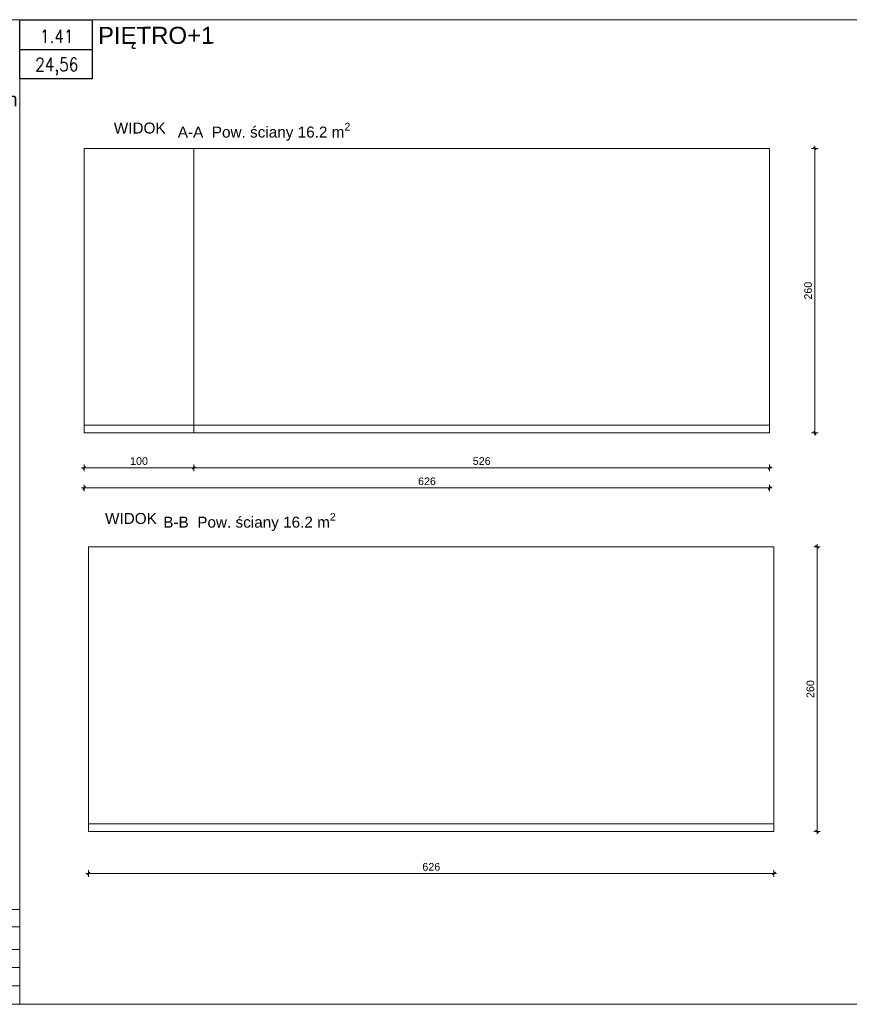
# Model space of a CAD drawing. Header units: millimetres. Extents: x 69081 to 158617, y -37521 to -9534.
# Tile 26 of 256: x 80941 to 81699, y -16424 to -15524. Entities that reach past the tile are written whole.
import ezdxf
from ezdxf.enums import TextEntityAlignment as Align

# ---------------------------------------------------------------- set-up
doc = ezdxf.new("R2010")
doc.units = ezdxf.units.MM
for name, color, linetype in [('ADMINISTRACJA RYSUNKI', 7, 'Continuous'), ('F-BIL', 1, 'Continuous'), ('F-BIL-OP', 3, 'Continuous'), ('F-BIL-TA', 1, 'Continuous')]:
    doc.layers.add(name, color=color, linetype=linetype)
for name, color, linetype, lineweight in [('Aika MEBLE wypełnienie', 8, 'Continuous', 0), ('AIKA NUMERACJA ŚCIAN', 30, 'Continuous', 5), ('AIKA tabelka ogólna 25', 7, 'Continuous', 20), ('Aika WYMIAROWANIE 25', 7, 'Continuous', 20), ('NUMERACJA MIESZKAŃ', 12, 'Continuous', 0)]:
    doc.layers.add(name, color=color, linetype=linetype, lineweight=lineweight)
doc.styles.add('AM_arial', font='arial.ttf')
doc.styles.add('Annotative', font='arial.ttf')
doc.styles.add('SIMPLEX', font='simplex', dxfattribs={"width": 0.85})
doc.styles.get("Standard").update_dxf_attribs({"font": 'arial.ttf'})
doc.dimstyles.new('Dwudziestka', dxfattribs={"dimtxt": 7, "dimasz": 0.6, "dimexe": 5, "dimexo": 0, "dimgap": 2.5, "dimtad": 1, "dimdec": 3, "dimrnd": 0.5, "dimdsep": 46, "dimtxsty": 'AM_arial', "dimblk": 'znacznik', "dimcen": 0.09, "dimdle": 5, "dimse1": 1, "dimse2": 1, "dimclre": 256, "dimadec": 0, "dimazin": 0, "dimtfac": 0.4, "dimtdec": 3, "dimtix": 1, "dimtofl": 0, "dimtmove": 2, "dimatfit": 3, "dimldrblk": 'NONE', "dimfxl": 1, "dimtfillclr": 256, "dimtolj": 1, "dimlwd": 18, "dimlwe": 15, "dimarcsym": 0})

# ---------------------------------------------------------------- blocks, each defined once
blk = doc.blocks.new('znacznik')
at = {"color": 0}
for points in [[(-4, 0), (4, 0)], [(0, -5), (0, 5)]]:
    blk.add_lwpolyline(points, dxfattribs=at)
at = {"color": 1}
blk.add_lwpolyline([(-2.1, -2.1), (2.1, 2.1)], dxfattribs=at)
blk = doc.blocks.new('*D2858')
at = {"layer": 'Aika WYMIAROWANIE 25', "color": 0, "transparency": 16777216}
blk.add_line((81000.71, -15952.16), (81625.51, -15952.16), dxfattribs=at)
at = {"layer": 'Defpoints', "color": 0, "transparency": 16777216}
for p in [(81000.11, -15901.91), (81626.11, -15901.91), (81626.11, -15952.16)]:
    blk.add_point(p, dxfattribs=at)
at = {"layer": 'Aika WYMIAROWANIE 25', "color": 0, "linetype": 'ByBlock', "transparency": 16777216, "xscale": 0.6, "yscale": 0.6, "zscale": 0.6, "rotation": 180}
blk.add_blockref('znacznik', (81000.11, -15952.16), dxfattribs=at)
at = {"layer": 'Aika WYMIAROWANIE 25', "color": 0, "linetype": 'ByBlock', "transparency": 16777216, "xscale": 0.6, "yscale": 0.6, "zscale": 0.6}
blk.add_blockref('znacznik', (81626.11, -15952.16), dxfattribs=at)
at = {"layer": 'Aika WYMIAROWANIE 25', "color": 0, "transparency": 16777216, "insert": (81313.11, -15946.09), "char_height": 7, "attachment_point": 5, "style": 'AM_arial'}
blk.add_mtext('\\A1;626', dxfattribs=at)
blk = doc.blocks.new('_None')
blk = doc.blocks.new('*D2859')
at = {"layer": 'Aika WYMIAROWANIE 25', "color": 0, "transparency": 16777216}
blk.add_line((81625.51, -15933.66), (81100.71, -15933.66), dxfattribs=at)
at = {"layer": 'Defpoints', "color": 0, "transparency": 16777216}
for p in [(81100.11, -15901.91), (81626.11, -15901.91), (81100.11, -15933.66)]:
    blk.add_point(p, dxfattribs=at)
at = {"layer": 'Aika WYMIAROWANIE 25', "color": 0, "linetype": 'ByBlock', "transparency": 16777216, "xscale": 0.6, "yscale": 0.6, "zscale": 0.6, "rotation": 180}
blk.add_blockref('znacznik', (81100.11, -15933.66), dxfattribs=at)
at = {"layer": 'Aika WYMIAROWANIE 25', "color": 0, "linetype": 'ByBlock', "transparency": 16777216, "xscale": 0.6, "yscale": 0.6, "zscale": 0.6}
blk.add_blockref('znacznik', (81626.11, -15933.66), dxfattribs=at)
at = {"layer": 'Aika WYMIAROWANIE 25', "color": 0, "transparency": 16777216, "insert": (81363.11, -15927.59), "char_height": 7, "attachment_point": 5, "style": 'AM_arial'}
blk.add_mtext('\\A1;526', dxfattribs=at)
blk = doc.blocks.new('*D2860')
at = {"layer": 'Aika WYMIAROWANIE 25', "color": 0, "transparency": 16777216}
blk.add_line((81099.51, -15933.66), (81000.71, -15933.66), dxfattribs=at)
at = {"layer": 'Defpoints', "color": 0, "transparency": 16777216}
for p in [(81000.11, -15901.91), (81100.11, -15901.91), (81000.11, -15933.66)]:
    blk.add_point(p, dxfattribs=at)
at = {"layer": 'Aika WYMIAROWANIE 25', "color": 0, "linetype": 'ByBlock', "transparency": 16777216, "xscale": 0.6, "yscale": 0.6, "zscale": 0.6, "rotation": 180}
blk.add_blockref('znacznik', (81000.11, -15933.66), dxfattribs=at)
at = {"layer": 'Aika WYMIAROWANIE 25', "color": 0, "linetype": 'ByBlock', "transparency": 16777216, "xscale": 0.6, "yscale": 0.6, "zscale": 0.6}
blk.add_blockref('znacznik', (81100.11, -15933.66), dxfattribs=at)
at = {"layer": 'Aika WYMIAROWANIE 25', "color": 0, "transparency": 16777216, "insert": (81050.11, -15927.59), "char_height": 7, "attachment_point": 5, "style": 'AM_arial'}
blk.add_mtext('\\A1;100', dxfattribs=at)
blk = doc.blocks.new('*D2861')
at = {"layer": 'Aika WYMIAROWANIE 25', "color": 0, "transparency": 16777216}
blk.add_line((81667.32, -15901.31), (81667.32, -15642.51), dxfattribs=at)
at = {"layer": 'Defpoints', "color": 0, "transparency": 16777216}
for p in [(81626.11, -15641.91), (81667.32, -15641.91), (81626.11, -15901.91)]:
    blk.add_point(p, dxfattribs=at)
at = {"layer": 'Aika WYMIAROWANIE 25', "color": 0, "linetype": 'ByBlock', "transparency": 16777216, "xscale": 0.6, "yscale": 0.6, "zscale": 0.6}
for p, rotation in [((81667.32, -15641.91), 90), ((81667.32, -15901.91), 270)]:
    blk.add_blockref('znacznik', p, dxfattribs=dict(at, rotation=rotation))
at = {"layer": 'Aika WYMIAROWANIE 25', "color": 0, "transparency": 16777216, "insert": (81661.25, -15771.91), "char_height": 7, "attachment_point": 5, "rotation": 90, "style": 'AM_arial'}
blk.add_mtext('\\A1;260', dxfattribs=at)
blk = doc.blocks.new('*D2862')
at = {"layer": 'Aika WYMIAROWANIE 25', "color": 0, "transparency": 16777216}
blk.add_line((81629.47, -16304.37), (81004.67, -16304.37), dxfattribs=at)
at = {"layer": 'Defpoints', "color": 0, "transparency": 16777216}
for p in [(81004.07, -16265.9), (81630.07, -16265.9), (81004.07, -16304.37)]:
    blk.add_point(p, dxfattribs=at)
at = {"layer": 'Aika WYMIAROWANIE 25', "color": 0, "linetype": 'ByBlock', "transparency": 16777216, "xscale": 0.6, "yscale": 0.6, "zscale": 0.6, "rotation": 180}
blk.add_blockref('znacznik', (81004.07, -16304.37), dxfattribs=at)
at = {"layer": 'Aika WYMIAROWANIE 25', "color": 0, "linetype": 'ByBlock', "transparency": 16777216, "xscale": 0.6, "yscale": 0.6, "zscale": 0.6}
blk.add_blockref('znacznik', (81630.07, -16304.37), dxfattribs=at)
at = {"layer": 'Aika WYMIAROWANIE 25', "color": 0, "transparency": 16777216, "insert": (81317.07, -16298.3), "char_height": 7, "attachment_point": 5, "style": 'AM_arial'}
blk.add_mtext('\\A1;626', dxfattribs=at)
blk = doc.blocks.new('*D2863')
at = {"layer": 'Aika WYMIAROWANIE 25', "color": 0, "transparency": 16777216}
blk.add_line((81669.39, -16265.3), (81669.39, -16006.5), dxfattribs=at)
at = {"layer": 'Defpoints', "color": 0, "transparency": 16777216}
for p in [(81630.07, -16005.9), (81669.39, -16005.9), (81630.07, -16265.9)]:
    blk.add_point(p, dxfattribs=at)
at = {"layer": 'Aika WYMIAROWANIE 25', "color": 0, "linetype": 'ByBlock', "transparency": 16777216, "xscale": 0.6, "yscale": 0.6, "zscale": 0.6}
for p, rotation in [((81669.39, -16005.9), 90), ((81669.39, -16265.9), 270)]:
    blk.add_blockref('znacznik', p, dxfattribs=dict(at, rotation=rotation))
at = {"layer": 'Aika WYMIAROWANIE 25', "color": 0, "transparency": 16777216, "insert": (81663.32, -16135.9), "char_height": 7, "attachment_point": 5, "rotation": 90, "style": 'AM_arial'}
blk.add_mtext('\\A1;260', dxfattribs=at)
blk = doc.blocks.new('Aika tabelka 25')
at = {"layer": 'AIKA tabelka ogólna 25', "transparency": 33554610}
for p, q in [((-330.67, 86.57), (0, 86.57)), ((-330.67, 86.57), (-330.67, 0)), ((0, 86.57), (0, 0)), ((-330.67, 50.22), (0, 50.22)), ((-330.67, 50.22), (0, 50.22)), ((-330.67, 33.48), (0, 33.48)), ((-330.67, 33.48), (0, 33.48)), ((-330.67, 16.74), (0, 16.74)), ((-330.67, 16.74), (0, 16.74)), ((-143.56, 16.74), (-143.56, 0)), ((-330.67, 0.11), (0, 0.11)), ((-330.67, 0.11), (0, 0.11))]:
    blk.add_line(p, q, dxfattribs=at)
at = {"layer": 'AIKA tabelka ogólna 25', "linetype": 'ByBlock', "transparency": 33554610}
blk.add_line((-330.49, 70.91), (0.18, 70.91), dxfattribs=at)
for s, height, p in [('PROJEKT WYKONAWCZY ARANŻACJI WNĘTRZ', 7.392, (-161.54, 82.03)), ('BUDYNEK WIELOFUNKCYJNY (CENTRUM ROZWOJU - Compact Lab) ', 6.0609, (-156.64, 69.17))]:
    blk.add_text(s, height=height, dxfattribs=at).set_placement(p, align=Align.TOP_CENTER)
for s, p in [('Nazwa ', (-324.9, 36.85)), ('Autor', (-324.03, 21.52)), ('AIKA ENERGY sp. z o.o. / Willovedesign', (-248.11, 21.52)), ('Skala ', (-324.03, 4.78)), (' Data: 12.2025', (-253.02, 4.78)), (' Rysunek nr ', (-145.39, 4.78))]:
    blk.add_text(s, height=7.392, dxfattribs=at).set_placement(p)
blk = doc.blocks.new('DYBY-BL5')
at = {"layer": 'F-BIL-TA', "color": 1}
blk.add_line((0, 45), (110, 45), dxfattribs=at)
blk.add_lwpolyline([(0, 0), (0, 90), (110, 90), (110, 0)], close=True, dxfattribs=at)
at = {"layer": 'F-BIL-OP', "style": 'SIMPLEX', "width": 0.85}
blk.add_attdef('NR', text='', height=20, dxfattribs=at).set_placement((56, 55), align=Align.CENTER)
at = {"layer": 'F-BIL-OP', "color": 2, "style": 'SIMPLEX', "width": 0.85, "flags": 1}
for tag, p in [('NAZWA', (119, 55)), ('POSADZKA', (119, 12)), ('GRUPA', (119, -27)), ('RODZAJ', (119, -72))]:
    blk.add_attdef(tag, p, '', height=19, dxfattribs=at)
at = {"layer": 'F-BIL-OP', "color": 2, "style": 'SIMPLEX', "width": 0.85}
blk.add_attdef('POW.', text='', height=20, dxfattribs=at).set_placement((56, 12), align=Align.CENTER)
at = {"layer": 'F-BIL-OP', "color": 2, "style": 'SIMPLEX', "width": 0.85, "flags": 1}
blk.add_attdef('POWH.', text='', height=20, dxfattribs=at).set_placement((56, -27), align=Align.CENTER)

msp = doc.modelspace()

# ---------------------------------------------------------------- linework, layer by layer
at = {"layer": 'ADMINISTRACJA RYSUNKI', "color": 7, "lineweight": 5}
msp.add_lwpolyline([(80242.0967, -15524.3114), (80941.3749, -15524.3114), (80941.3749, -16423.8863), (80242.0967, -16423.8863)], close=True, dxfattribs=at)
for points in [[(80941.3749, -16337.3171), (80941.3749, -16423.8863), (82208.037, -16423.8863), (82208.037, -15524.3114), (80941.3749, -15524.3114)], [(81000.1125, -15901.912), (81626.1125, -15901.912), (81626.1125, -15641.912), (81000.1125, -15641.912), (81000.1125, -15901.912)], [(81100.1125, -15641.912), (81100.1125, -15901.912)], [(81626.1125, -15702.4398), (81626.1125, -15901.912)], [(81004.0674, -16265.8952), (81630.0674, -16265.8952), (81630.0674, -16005.8952), (81004.0674, -16005.8952), (81004.0674, -16265.8952)]]:
    msp.add_lwpolyline(points, dxfattribs=at)
at = {"layer": 'ADMINISTRACJA RYSUNKI', "color": 1, "lineweight": 5}
msp.add_lwpolyline([(82208.037, -15524.3114), (80941.3749, -15524.3114), (80941.3749, -16423.8863), (82208.037, -16423.8863)], close=True, dxfattribs=at)
at = {"layer": 'Aika MEBLE wypełnienie'}
for points in [[(81000.1125, -15894.912), (81626.1125, -15894.912)], [(81004.0674, -16258.8952), (81630.0674, -16258.8952)]]:
    msp.add_lwpolyline(points, dxfattribs=at)

# ---------------------------------------------------------------- block references
at = {"transparency": 33554610}
msp.add_blockref('Aika tabelka 25', (80941.3368, -16423.8863), dxfattribs=at)
at = {"layer": 'F-BIL', "xscale": 0.6, "yscale": 0.6, "zscale": 0.6}
msp.add_blockref('DYBY-BL5', (80941.3749, -15578.425), dxfattribs=at).add_auto_attribs({'NR': '1.41', 'POW.': '24,56'})

# ---------------------------------------------------------------- texts
at = {"layer": 'ADMINISTRACJA RYSUNKI', "color": 7, "lineweight": 5, "insert": (80686.1579, -15590.9456), "char_height": 12.44129, "attachment_point": 1}
msp.add_mtext_dynamic_manual_height_columns('\\A1;Długość listwy przypodł. 20.52 m', width=358.759768, gutter_width=8.4365, heights=[0], dxfattribs=at)
at = {"layer": 'AIKA NUMERACJA ŚCIAN', "transparency": 33554687, "char_height": 10, "width": 133.251804, "attachment_point": 1, "style": 'Annotative'}
for insert in [(81027.0937, -15618.3006), (81019.0854, -15974.9986)]:
    msp.add_mtext('WIDOK ', dxfattribs=dict(at, insert=insert))
at = {"layer": 'AIKA NUMERACJA ŚCIAN', "transparency": 33554687, "char_height": 10, "attachment_point": 1, "style": 'Annotative'}
for s, insert in [('\\A1;A-A  Pow. ściany 16.2 m{\\H0.7x;\\S2^ ;}', (81085.5633, -15618.5768)), ('\\A1;B-B  Pow. ściany 16.2 m{\\H0.7x;\\S2^ ;}', (81072.2676, -15974.9856))]:
    msp.add_mtext_dynamic_manual_height_columns(s, width=358.759768, gutter_width=8.4365, heights=[0], dxfattribs=dict(at, insert=insert))
at = {"layer": 'NUMERACJA MIESZKAŃ', "color": 1, "lineweight": 18, "insert": (81012.6321, -15530.9139), "char_height": 15.64478, "attachment_point": 1, "rotation": 0.1061949}
msp.add_mtext('PIĘTRO+1', dxfattribs=at)

# ---------------------------------------------------------------- dimensions: what is measured, and where the dimension line sits
at = {"layer": 'Aika WYMIAROWANIE 25'}
for base, p1, p2, picture, middle in [((81667.3222, -15641.912), (81626.1125, -15901.912), (81626.1125, -15641.912), '*D2861', (81661.2482, -15771.912)), ((81669.3894, -16005.8952), (81630.0674, -16265.8952), (81630.0674, -16005.8952), '*D2863', (81663.3154, -16135.8952))]:
    dim = msp.add_linear_dim(base=base, p1=p1, p2=p2, angle=90, dimstyle='Dwudziestka', override={"dimlwd": 65535}, dxfattribs=at)
    dim.commit()
    dim.dimension.update_dxf_attribs({"geometry": picture, "text_midpoint": middle})
for base, p1, p2, picture, middle in [((81626.1125, -15952.1601), (81000.1125, -15901.912), (81626.1125, -15901.912), '*D2858', (81313.1125, -15946.0861)), ((81000.1125, -15933.6591), (81100.1125, -15901.912), (81000.1125, -15901.912), '*D2860', (81050.1125, -15927.5851)), ((81100.1125, -15933.6591), (81626.1125, -15901.912), (81100.1125, -15901.912), '*D2859', (81363.1125, -15927.5851)), ((81004.0674, -16304.3694), (81630.0674, -16265.8952), (81004.0674, -16265.8952), '*D2862', (81317.0674, -16298.2954))]:
    dim = msp.add_linear_dim(base=base, p1=p1, p2=p2, dimstyle='Dwudziestka', override={"dimlwd": 65535}, dxfattribs=at)
    dim.commit()
    dim.dimension.update_dxf_attribs({"geometry": picture, "text_midpoint": middle})

doc.saveas('drawing.dxf')
